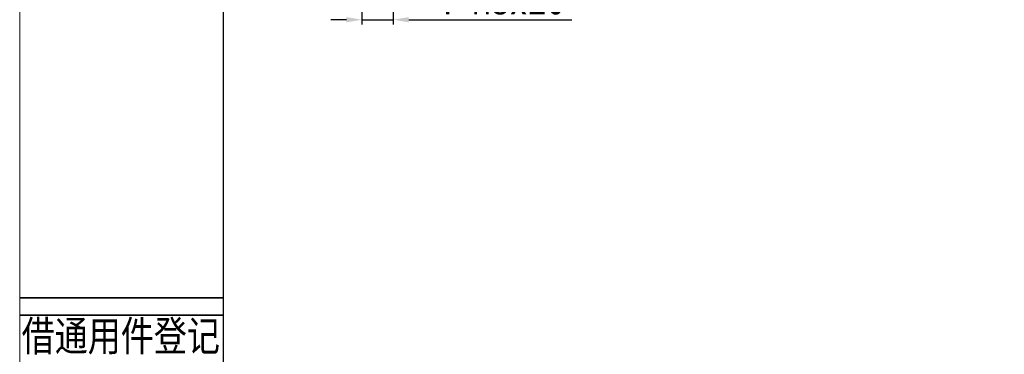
# Model space of a CAD drawing. Header units: millimetres. Extents: x 8091 to 8969, y -614 to 6.
# Tile 2 of 15: x 8091 to 8344, y -392 to -306. Entities that reach past the tile are written whole.
import ezdxf
from ezdxf.enums import TextEntityAlignment as Align

# ---------------------------------------------------------------- set-up
doc = ezdxf.new("R2010")
doc.units = ezdxf.units.MM
doc.header["$PDSIZE"] = -5
doc.layers.get('Defpoints').update_dxf_attribs({"lineweight": 18})
for name, color, linetype, lineweight in [('2细线层', 4, 'Continuous', 35), ('6文字层', 3, 'Continuous', 35), ('图框_外框线', 7, 'Continuous', 18), ('尺寸线层', 3, 'Continuous', 18)]:
    doc.layers.add(name, color=color, linetype=linetype, lineweight=lineweight)
doc.styles.add('宋体', font='txt', dxfattribs={"width": 0.8})
doc.styles.add('工程字', font='txt')
doc.dimstyles.new('ISO-25', dxfattribs={"dimtxt": 8, "dimasz": 4, "dimexe": 1.25, "dimexo": 1, "dimgap": 1.3, "dimtad": 1, "dimtxsty": '工程字', "dimcen": 2, "dimdle": 8, "dimadec": 0, "dimazin": 0, "dimtfac": 1, "dimtmove": 0, "dimatfit": 3, "dimfxl": 1, "dimarcsym": 0})

# ---------------------------------------------------------------- blocks, each defined once
blk = doc.blocks.new('*D110')
at = {"layer": 'Defpoints', "color": 0, "lineweight": 30}
for p in [(8179.31, -278.63), (8187.31, -278.63), (8187.31, -306.21)]:
    blk.add_point(p, dxfattribs=at)
at = {"layer": '尺寸线层', "color": 0, "lineweight": -2}
for p, q in [((8179.31, -279.63), (8179.31, -307.46)), ((8187.31, -279.63), (8187.31, -307.46)), ((8175.31, -306.21), (8171.31, -306.21)), ((8179.31, -306.21), (8187.31, -306.21)), ((8191.31, -306.21), (8233.12, -306.21))]:
    blk.add_line(p, q, dxfattribs=at)
at = {"layer": '尺寸线层', "color": 0, "lineweight": 30}
for points in [[(8175.31, -306.88), (8175.31, -305.54), (8179.31, -306.21)], [(8191.31, -305.54), (8191.31, -306.88), (8187.31, -306.21)]]:
    blk.add_solid(points, dxfattribs=at)
at = {"layer": '尺寸线层', "color": 0, "insert": (8214.73, -301.41), "char_height": 7, "attachment_point": 5, "style": '工程字'}
blk.add_mtext('4-M8x20', dxfattribs=at)

msp = doc.modelspace()

# ---------------------------------------------------------------- linework, layer by layer
at = {"layer": '2细线层'}
for p, q in [((8091.7227, -377.595), (8143.692, -377.595)), ((8091.7227, -382.0346), (8143.692, -382.0346))]:
    msp.add_line(p, q, dxfattribs=at)
at = {"layer": '图框_外框线', "color": 3}
msp.add_lwpolyline([(8091.4822, -614.4579), (8968.6077, -614.4579), (8968.6077, 5.7951), (8091.4822, 5.7951)], close=True, dxfattribs=at)
at = {"layer": '图框_外框线', "color": 3, "lineweight": 25}
msp.add_lwpolyline([(8143.692, -604.0159), (8958.1657, -604.0159), (8958.1657, -4.6468), (8143.692, -4.6468)], close=True, dxfattribs=at)

# ---------------------------------------------------------------- texts
at = {"layer": '6文字层', "color": 3, "style": '宋体', "width": 0.8}
msp.add_text('借通用件登记', height=7.76935, dxfattribs=at).set_placement((8117.4255, -387.2899), align=Align.MIDDLE)

# ---------------------------------------------------------------- dimensions: what is measured, and where the dimension line sits
at = {"layer": '尺寸线层'}
dim = msp.add_linear_dim(base=(8187.3098, -306.2096), p1=(8179.3098, -278.6349), p2=(8187.3098, -278.6349), angle=180, text='4-M<>x20', dimstyle='ISO-25', override={"dimtxt": 7, "dimtxsty": '工程字'}, dxfattribs=at)
dim.commit()
dim.dimension.update_dxf_attribs({"geometry": '*D110', "text_midpoint": (8214.7265, -306.2096), "dimtype": 160})

doc.saveas('drawing.dxf')
